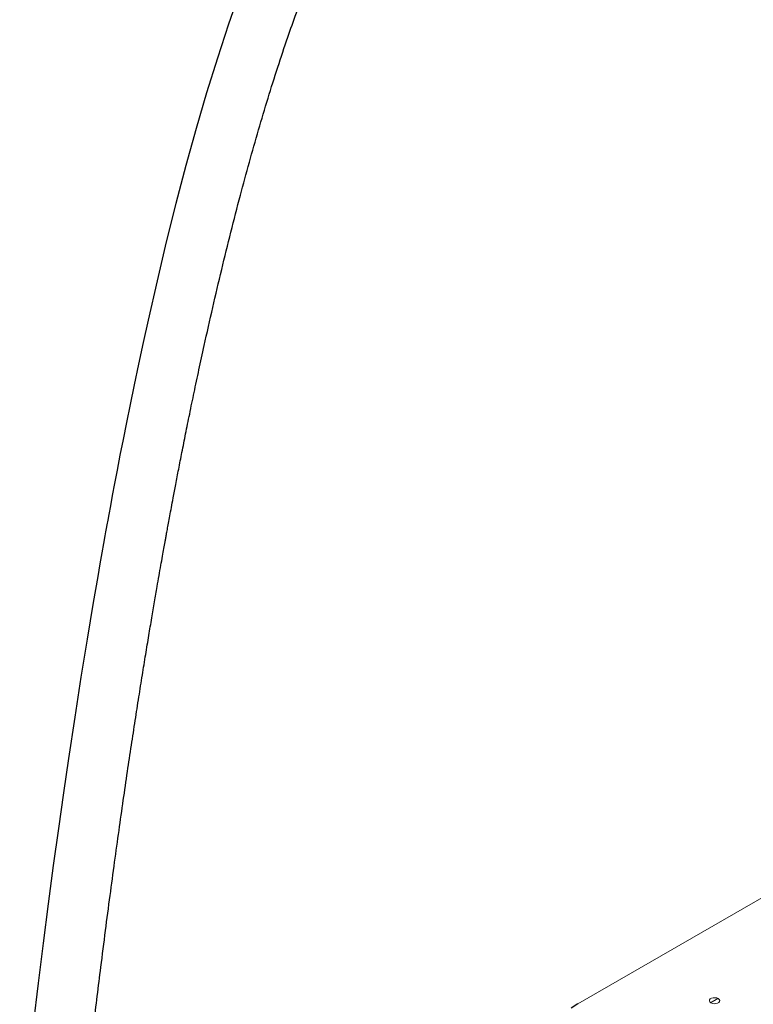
# Paper-space layout '_Isometric' of a CAD drawing. Header units: millimetres. Extents: x -1342 to 1339, y -551 to 2740.
# Tile 82 of 90: x -1308 to -888, y 1614 to 2177. Entities that reach past the tile are written whole.
import ezdxf

# ---------------------------------------------------------------- set-up
doc = ezdxf.new("R2010")
doc.units = ezdxf.units.MM

psp = doc.layouts.new('_Isometric')

# ---------------------------------------------------------------- linework, layer by layer
at = {"color": 144, "linetype": 'Continuous', "lineweight": 18}
for p, q in [((-800.96, 1722.33), (-988.54, 1614.05)), ((-908.45, 1617.2), (-912.68, 1614.76))]:
    psp.add_line(p, q, dxfattribs=at)
at = {"color": 7, "linetype": 'Continuous', "lineweight": 25, "flags": 128}
for points in [[(-1183.39, 2188.71), (-1188.4, 2174.34), (-1194.77, 2154.99), (-1200.94, 2135.08), (-1206.91, 2114.67), (-1212.79, 2093.44), (-1218.49, 2071.8), (-1223.99, 2049.82), (-1229.31, 2027.55), (-1234.45, 2005.03), (-1237.26, 1992.3), (-1239.94, 1979.83), (-1242.43, 1968.01), (-1244.73, 1956.88), (-1246.84, 1946.46), (-1248.77, 1936.77), (-1250.51, 1927.84), (-1252.16, 1919.28), (-1253.63, 1911.6), (-1254.9, 1904.81), (-1256, 1898.93), (-1256.91, 1893.96), (-1257.51, 1890.71), (-1258, 1888.03), (-1258.38, 1885.93), (-1258.72, 1884.06), (-1259.14, 1881.74), (-1259.91, 1877.44), (-1260.86, 1872.1), (-1261.99, 1865.72), (-1263.25, 1858.49), (-1264.53, 1851.09), (-1265.81, 1843.55), (-1269.29, 1822.7), (-1272.82, 1800.9), (-1276.38, 1778.13), (-1279.96, 1754.38), (-1282.84, 1734.68), (-1285.74, 1714.31), (-1288.65, 1693.2), (-1291.57, 1671.36), (-1294.49, 1648.78), (-1297.35, 1625.89), (-1300.2, 1602.31)], [(-988.54, 1614.05), (-992.41, 1611.67)]]:
    psp.add_lwpolyline(points, dxfattribs=at)
at = {"color": 144, "linetype": 'Continuous', "lineweight": 18, "flags": 128}
psp.add_lwpolyline([(-908.28, 1617.11), (-907.68, 1616.62), (-907.41, 1616.04), (-907.5, 1615.44), (-907.94, 1614.89), (-908.68, 1614.47), (-909.62, 1614.21), (-910.66, 1614.16), (-911.67, 1614.31), (-912.52, 1614.66), (-913.12, 1615.15), (-913.39, 1615.73), (-913.3, 1616.33), (-912.86, 1616.88), (-912.12, 1617.3), (-911.18, 1617.56), (-910.14, 1617.61), (-909.13, 1617.45), (-908.28, 1617.11)], dxfattribs=at)
at = {"color": 7, "linetype": 'Continuous', "lineweight": 25}
psp.add_open_spline([(-1049.6, 764.2), (-1051.65, 760.67), (-1055.6, 753.83), (-1061.35, 743.96), (-1066.69, 734.84), (-1071.65, 726.43), (-1076.23, 718.73), (-1080.66, 711.3), (-1084.91, 704.23), (-1088.91, 697.63), (-1092.38, 691.93), (-1095.33, 687.12), (-1097.67, 683.34), (-1099.44, 680.47), (-1100.71, 678.42), (-1101.59, 677.01), (-1102.14, 676.13), (-1102.6, 675.4), (-1103.25, 674.35), (-1104.3, 672.67), (-1105.76, 670.34), (-1107.57, 667.47), (-1110.81, 662.36), (-1115.32, 655.29), (-1120.98, 646.56), (-1126.65, 637.95), (-1132.38, 629.4), (-1138.24, 620.83), (-1143.05, 613.95), (-1146.79, 608.69), (-1149.44, 605.01), (-1152.07, 601.4), (-1154.55, 598.03), (-1156.72, 595.12), (-1158.49, 592.77), (-1159.92, 590.89), (-1161.21, 589.2), (-1162.81, 587.12), (-1164.94, 584.37), (-1167.68, 580.91), (-1170.76, 577.07), (-1174.03, 573.1), (-1177.29, 569.22), (-1180.47, 565.53), (-1183.57, 562.03), (-1186.54, 558.75), (-1189.31, 555.78), (-1191.77, 553.21), (-1194.02, 550.92), (-1196.22, 548.73), (-1198.56, 546.47), (-1201.31, 543.89), (-1204.45, 541.06), (-1207.92, 538.1), (-1211.34, 535.36), (-1214.6, 532.92), (-1217.62, 530.82), (-1220.38, 529.05), (-1222.84, 527.59), (-1225.14, 526.35), (-1226.96, 525.45), (-1228.47, 524.77), (-1229.82, 524.2), (-1231.35, 523.62), (-1232.97, 523.08), (-1234.49, 522.66), (-1235.8, 522.35), (-1237, 522.12), (-1238.11, 521.97), (-1239.2, 521.86), (-1240.29, 521.81), (-1241.41, 521.83), (-1242.48, 521.9), (-1243.53, 522.05), (-1244.5, 522.24), (-1245.41, 522.48), (-1246.2, 522.73), (-1246.9, 523), (-1247.54, 523.27), (-1248.21, 523.58), (-1249.07, 524.03), (-1250.07, 524.62), (-1251.1, 525.31), (-1252.01, 525.99), (-1252.77, 526.6), (-1253.49, 527.22), (-1254.31, 527.97), (-1255.44, 529.09), (-1256.82, 530.58), (-1258.33, 532.4), (-1259.75, 534.28), (-1260.87, 535.89), (-1261.67, 537.11), (-1262.25, 538.01), (-1262.79, 538.89), (-1263.39, 539.9), (-1264.04, 541.02), (-1264.81, 542.39), (-1265.7, 544.04), (-1266.69, 545.99), (-1267.94, 548.55), (-1269.46, 551.88), (-1271.26, 556.18), (-1273.16, 561.16), (-1275.12, 566.8), (-1277.06, 572.92), (-1279.27, 580.54), (-1281.7, 589.87), (-1284.26, 601), (-1286.69, 612.82), (-1288.83, 624.56), (-1290.74, 636.13), (-1292.44, 647.44), (-1294.04, 659.11), (-1295.54, 671.12), (-1296.95, 683.45), (-1298.25, 696), (-1299.42, 708.43), (-1300.4, 719.96), (-1301.22, 730.28), (-1301.88, 739.34), (-1302.44, 747.51), (-1302.91, 754.74), (-1303.29, 760.99), (-1303.6, 766.23), (-1303.83, 770.46), (-1304.01, 773.79), (-1304.16, 776.58), (-1304.3, 779.21), (-1304.44, 781.96), (-1304.58, 784.88), (-1304.76, 788.7), (-1304.99, 793.53), (-1305.25, 799.49), (-1305.52, 806.21), (-1305.81, 813.72), (-1306.11, 822.03), (-1306.39, 830.81), (-1306.65, 839.89), (-1306.99, 853.03), (-1307.35, 870.38), (-1307.66, 892.06), (-1307.84, 914.37), (-1307.88, 937.5), (-1307.79, 961.33), (-1307.54, 985.76), (-1307.15, 1010.84), (-1306.61, 1036.47), (-1305.92, 1062.68), (-1305.07, 1089.42), (-1303.96, 1119.78), (-1302.51, 1153.81), (-1300.66, 1191.58), (-1298.52, 1230.09), (-1296.09, 1269.27), (-1293.39, 1308.82), (-1290.41, 1348.68), (-1287.17, 1388.77), (-1283.63, 1429.26), (-1280.06, 1467.33), (-1276.51, 1502.89), (-1273.04, 1535.86), (-1269.38, 1568.91), (-1265.53, 1601.98), (-1261.97, 1631.02), (-1258.83, 1655.7), (-1256.2, 1675.71), (-1253.62, 1694.81), (-1251.1, 1712.98), (-1248.64, 1730.25), (-1246.27, 1746.48), (-1243.99, 1761.68), (-1241.82, 1775.9), (-1239.73, 1789.3), (-1237.73, 1801.88), (-1235.83, 1813.6), (-1234.04, 1824.48), (-1232.35, 1834.53), (-1230.77, 1843.84), (-1229.38, 1851.92), (-1228.17, 1858.85), (-1227.14, 1864.65), (-1226.22, 1869.83), (-1225.42, 1874.31), (-1224.81, 1877.67), (-1224.34, 1880.3), (-1223.91, 1882.66), (-1223.37, 1885.59), (-1222.72, 1889.16), (-1221.94, 1893.35), (-1221.05, 1898.16), (-1219.92, 1904.16), (-1218.54, 1911.44), (-1216.87, 1920.13), (-1214.99, 1929.75), (-1212.9, 1940.27), (-1210.59, 1951.67), (-1208.05, 1963.91), (-1205.29, 1976.94), (-1201.77, 1993.15), (-1197.49, 2012.21), (-1192.41, 2033.83), (-1187.15, 2055.21), (-1181.87, 2075.67), (-1176.59, 2095.18), (-1171.33, 2113.69), (-1165.92, 2131.81), (-1160.36, 2149.47), (-1154.94, 2165.73), (-1149.71, 2180.56), (-1144.73, 2193.96), (-1139.58, 2206.9), (-1134.17, 2219.39), (-1128.42, 2231.44), (-1122.24, 2243.04), (-1115.62, 2254.1), (-1108.6, 2264.55), (-1101.18, 2274.31), (-1095.35, 2281.38), (-1091.94, 2285), (-1091.21, 2285.77)], degree=3, knots=[0, 0, 0, 0, 0.004456, 0.00863, 0.012538, 0.016191, 0.019593, 0.022746, 0.026197, 0.02928, 0.031988, 0.034311, 0.036242, 0.037547, 0.03857, 0.039311, 0.039679, 0.039893, 0.040422, 0.041282, 0.042477, 0.044011, 0.045772, 0.050555, 0.055447, 0.060449, 0.065572, 0.070964, 0.076669, 0.079167, 0.081721, 0.084331, 0.086863, 0.089027, 0.090781, 0.092164, 0.093333, 0.094707, 0.097069, 0.099901, 0.103205, 0.106742, 0.110222, 0.113643, 0.117003, 0.1203, 0.123411, 0.126171, 0.128551, 0.131004, 0.133718, 0.136627, 0.140597, 0.144747, 0.149003, 0.153103, 0.156866, 0.160355, 0.163716, 0.166728, 0.169609, 0.171299, 0.173216, 0.175596, 0.178286, 0.180668, 0.182692, 0.184584, 0.186607, 0.188617, 0.190652, 0.192779, 0.195073, 0.196994, 0.199116, 0.201058, 0.202691, 0.204092, 0.205367, 0.206582, 0.208072, 0.209905, 0.211625, 0.213079, 0.214231, 0.21514, 0.216247, 0.217647, 0.219643, 0.221599, 0.223309, 0.224788, 0.225492, 0.226051, 0.22675, 0.227314, 0.227998, 0.228799, 0.229716, 0.230748, 0.231894, 0.233604, 0.23553, 0.237697, 0.24004, 0.242448, 0.244937, 0.248849, 0.252997, 0.257399, 0.262062, 0.266179, 0.270478, 0.274955, 0.279603, 0.284417, 0.28939, 0.294452, 0.299251, 0.303259, 0.306948, 0.310289, 0.313258, 0.315834, 0.317998, 0.319736, 0.321083, 0.322137, 0.323224, 0.324356, 0.325574, 0.326886, 0.329142, 0.331641, 0.33439, 0.33762, 0.341155, 0.344948, 0.348822, 0.352763, 0.3618, 0.371167, 0.38086, 0.390874, 0.401418, 0.412284, 0.423464, 0.434952, 0.446739, 0.458815, 0.471164, 0.487993, 0.505251, 0.522909, 0.540934, 0.559291, 0.577609, 0.596175, 0.61495, 0.633894, 0.649141, 0.664445, 0.679781, 0.695126, 0.710436, 0.720127, 0.72938, 0.738197, 0.746582, 0.754538, 0.762069, 0.768988, 0.775515, 0.781658, 0.787421, 0.792811, 0.797748, 0.802335, 0.806579, 0.810486, 0.813372, 0.816041, 0.818406, 0.820439, 0.822143, 0.82298, 0.824022, 0.825353, 0.826971, 0.828872, 0.831054, 0.833512, 0.837013, 0.84094, 0.845281, 0.850023, 0.855149, 0.860643, 0.866484, 0.87263, 0.882317, 0.89187, 0.901259, 0.910456, 0.918627, 0.926592, 0.934329, 0.941814, 0.949027, 0.954812, 0.960369, 0.965695, 0.97081, 0.97575, 0.980569, 0.985271, 0.989817, 0.994298, 0.998792, 1, 1, 1, 1], dxfattribs=at)

doc.saveas('drawing.dxf')
